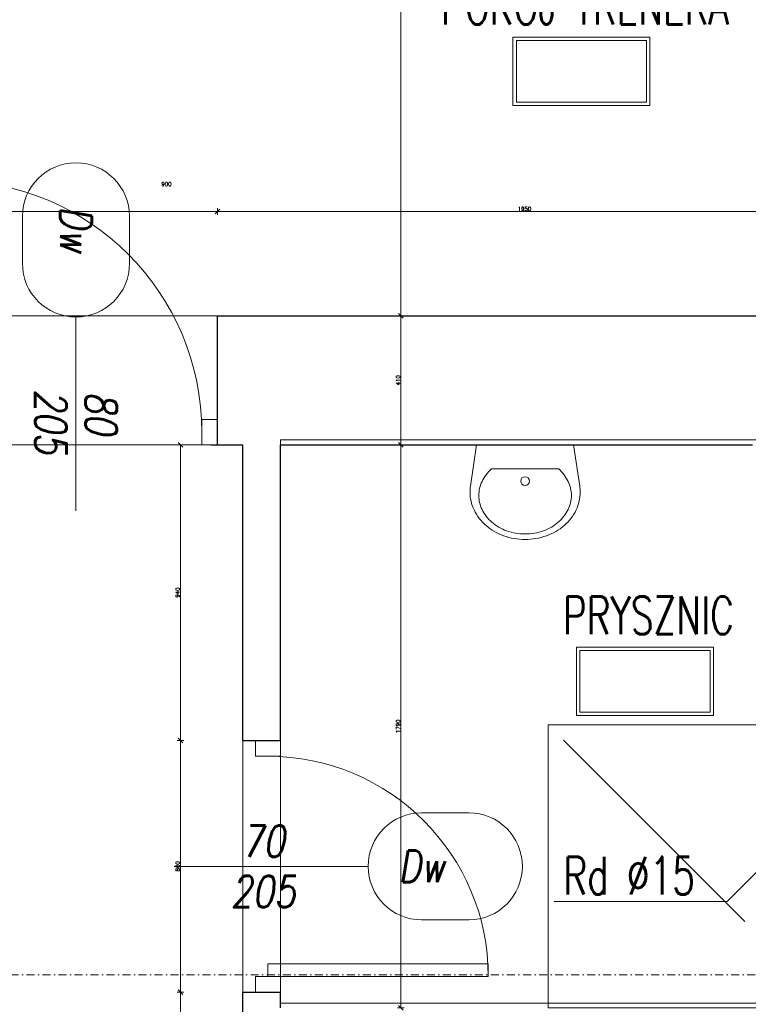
# Model space of a CAD drawing. Header units: millimetres. Extents: x -1893473 to 1546619, y -568027 to 942944.
# Tile 161 of 256: x 163948 to 166263, y -498713 to -495583. Entities that reach past the tile are written whole.
import ezdxf
from ezdxf.enums import TextEntityAlignment as Align

# ---------------------------------------------------------------- set-up
doc = ezdxf.new("R2010")
doc.units = ezdxf.units.MM
doc.header["$LTSCALE"] = 0.2
doc.linetypes.add('DASHDOT', pattern=[25.4, 12.7, -6.35, 0, -6.35])
doc.layers.get('0').update_dxf_attribs({"lineweight": 0})
for name, color, linetype, lineweight in [('!! 0_ Istn-sciany', 7, 'Continuous', 30), ('!! 0_ Opis', 3, 'Continuous', 13), ('!! 0_Istn-armatura', 6, 'Continuous', 9), ('!! 0_Istn-drzwi', 1, 'Continuous', 13), ('!! 0_Opis_pom', 9, 'Continuous', 13), ('!! 0_Osie', 1, 'DASHDOT', 13), ('!! 1_OPIS POM NOWE', 140, 'Continuous', 5), ('!! 2_drzwi opis', 151, 'Continuous', 9), ('!! wymiary osi', 250, 'Continuous', 9), ('P-Opis nadproża', 150, 'Continuous', 9), ('P-Osie', 1, 'DASHDOT', 18)]:
    doc.layers.add(name, color=color, linetype=linetype, lineweight=lineweight)
doc.layers.add('Powierzchnia', color=140, linetype='Continuous', lineweight=5, plot=False)
doc.styles.add('50', font='ROMANS.shx', dxfattribs={"width": 0.8, "height": 10})
doc.styles.add('ARCHETYP', font='romans.shx', dxfattribs={"height": 15})
doc.styles.add('ARIAL', font='tahoma.ttf')
doc.styles.add('TXT', font='simplex.shx')
doc.dimstyles.new('DIM50', dxfattribs={"dimscale": 5, "dimtxt": 2.5, "dimasz": 1.5, "dimexe": 0, "dimexo": 0, "dimgap": 0.5, "dimtad": 1, "dimdec": 4, "dimrnd": 0.5, "dimdsep": 46, "dimtxsty": 'TXT', "dimblk1": 'TICK1', "dimblk2": 'TICK1', "dimsah": 1, "dimcen": 0, "dimse1": 1, "dimse2": 1, "dimclrd": 1, "dimclre": 7, "dimclrt": 9, "dimadec": 0, "dimazin": 0, "dimtfac": 1, "dimtdec": 4, "dimtmove": 2, "dimatfit": 3, "dimldrblk": 'TICK1', "dimfxl": 1, "dimtolj": 1, "dimarcsym": 0})

# ---------------------------------------------------------------- blocks, each defined once
blk = doc.blocks.new('A$C578D6593')
for p, q in [((-26.36, 0), (-29.16, 18.76)), ((17.64, 0), (20.43, 18.76)), ((-19.63, 11), (10.9, 11)), ((-26.36, 0), (17.64, 0))]:
    blk.add_line(p, q)
blk.add_circle((-4.36, 16.5), 2)
for centre, radius, start, end in [((-5.67, 17.67), 25.11, 109.6071, 130.6955), ((-4.36, 14), 29, 90, 109.6071), ((-4.36, 15.5), 25, 90, 109.6071), ((-4.36, 14), 29, 70.3929, 90), ((-4.36, 15.5), 25, 70.3929, 90), ((-3.06, 17.67), 25.11, 49.3045, 70.3929), ((-7.68, 20), 22.03, 130.6955, 154.2825), ((-5.67, 19.17), 21.11, 109.6071, 130.6955), ((-3.06, 19.17), 21.11, 49.3045, 70.3929), ((-1.05, 20), 22.03, 25.7175, 49.3045), ((-7.68, 21.5), 18.03, 130.6955, 154.2825), ((-1.05, 21.5), 18.03, 25.7175, 49.3045), ((-10.79, 21.5), 18.58, 154.2825, 180), ((-10.79, 23), 14.58, 154.2825, 180), ((2.06, 23), 14.58, 0, 25.7175), ((2.06, 21.5), 18.58, 0, 25.7175), ((-10.79, 23), 14.58, 180, 205.7175), ((2.06, 23), 14.58, 334.2825, 0), ((-10.79, 21.5), 18.58, 180, 188.4794), ((2.06, 21.5), 18.58, 351.5206, 0), ((-7.68, 24.5), 18.03, 205.7175, 228.4823), ((-1.05, 24.5), 18.03, 311.5177, 334.2825)]:
    blk.add_arc(centre, radius, start, end)
blk = doc.blocks.new('BLOK OSI')
at = {"layer": 'P-Osie'}
blk.add_lwpolyline([(48625.51, -198090.09), (53810.61, -198090.09)], dxfattribs=at)
blk = doc.blocks.new('1_ok-opis')
blk.add_line((0, 111.61), (0, 50))
for points in [[(-17, 128.61), (-17, 143.61)], [(17, 128.61), (17, 143.61)]]:
    blk.add_lwpolyline(points)
for centre, start, end in [((0, 143.61), 0, 180), ((0, 128.61), 180, 0)]:
    blk.add_arc(centre, 17, start, end)
at = {"style": 'ARCHETYP'}
for tag, height, rotation, p in [('NR', 12, 90, (0, 136.9)), ('NR', 12, 270, (0, 136.9)), ('SZEROKOŚĆ', 10, 270, (8, 78.29)), ('SZEROKOŚĆ', 10, 90, (-8, 78.29)), ('WYSOKOŚĆ', 10, 270, (-8, 78.29)), ('WYSOKOŚĆ', 10, 90, (8, 78.29))]:
    blk.add_attdef(tag, text='', height=height, rotation=rotation, dxfattribs=at).set_placement(p, align=Align.MIDDLE)
blk = doc.blocks.new('TICK1')
at = {"color": 2}
blk.add_line((-1, -1), (1, 1), dxfattribs=at)
at = {"color": 0}
for p, q in [((0, 0), (-1, 0)), ((0, -1.4), (0, 1.4))]:
    blk.add_line(p, q, dxfattribs=at)
blk = doc.blocks.new('*D1434')
at = {"layer": '!! wymiary osi', "color": 1, "lineweight": -2, "transparency": 16777216}
blk.add_line((293391.8, -499371.2), (293391.8, -502416.2), dxfattribs=at)
at = {"layer": 'DEFPOINTS', "color": 0, "transparency": 16777216}
for p in [(294759.7, -499363.7), (293391.8, -502423.7), (294759.7, -502423.7)]:
    blk.add_point(p, dxfattribs=at)
at = {"layer": '!! wymiary osi', "color": 1, "lineweight": -2, "transparency": 16777216, "xscale": 7.5, "yscale": 7.5, "zscale": 7.5}
for p, rotation in [((293391.8, -499363.7), 90), ((293391.8, -502423.7), 270)]:
    blk.add_blockref('TICK1', p, dxfattribs=dict(at, rotation=rotation))
at = {"layer": '!! wymiary osi', "color": 9, "transparency": 16777216, "insert": (293383, -500893.7), "char_height": 12.5, "attachment_point": 5, "rotation": 90, "style": 'TXT'}
blk.add_mtext('\\A1;3060', dxfattribs=at)
blk = doc.blocks.new('*D1435')
at = {"layer": '!! wymiary osi', "color": 1, "lineweight": -2, "transparency": 16777216}
blk.add_line((293391.8, -502431.2), (293391.8, -502826.2), dxfattribs=at)
at = {"layer": 'DEFPOINTS', "color": 0, "transparency": 16777216}
for p in [(294759.7, -502423.7), (293391.8, -502833.7), (294509.7, -502833.7)]:
    blk.add_point(p, dxfattribs=at)
at = {"layer": '!! wymiary osi', "color": 1, "lineweight": -2, "transparency": 16777216, "xscale": 7.5, "yscale": 7.5, "zscale": 7.5}
for p, rotation in [((293391.8, -502423.7), 90), ((293391.8, -502833.7), 270)]:
    blk.add_blockref('TICK1', p, dxfattribs=dict(at, rotation=rotation))
at = {"layer": '!! wymiary osi', "color": 9, "transparency": 16777216, "insert": (293383, -502628.7), "char_height": 12.5, "attachment_point": 5, "rotation": 90, "style": 'TXT'}
blk.add_mtext('\\A1;410', dxfattribs=at)
blk = doc.blocks.new('*D1436')
at = {"layer": '!! wymiary osi', "color": 1, "lineweight": -2, "transparency": 16777216}
blk.add_line((293391.8, -502841.2), (293391.8, -504616.2), dxfattribs=at)
at = {"layer": 'DEFPOINTS', "color": 0, "transparency": 16777216}
for p in [(294509.7, -502833.7), (293391.8, -504623.7), (294759.7, -504623.7)]:
    blk.add_point(p, dxfattribs=at)
at = {"layer": '!! wymiary osi', "color": 1, "lineweight": -2, "transparency": 16777216, "xscale": 7.5, "yscale": 7.5, "zscale": 7.5}
for p, rotation in [((293391.8, -502833.7), 90), ((293391.8, -504623.7), 270)]:
    blk.add_blockref('TICK1', p, dxfattribs=dict(at, rotation=rotation))
at = {"layer": '!! wymiary osi', "color": 9, "transparency": 16777216, "insert": (293383, -503728.7), "char_height": 12.5, "attachment_point": 5, "rotation": 90, "style": 'TXT'}
blk.add_mtext('\\A1;1790', dxfattribs=at)
blk = doc.blocks.new('*D1440')
at = {"layer": '!! wymiary osi', "color": 1, "lineweight": -2, "transparency": 16777216}
blk.add_line((294752.2, -502092.7), (292817.2, -502092.7), dxfattribs=at)
at = {"layer": 'DEFPOINTS', "color": 0, "transparency": 16777216}
for p in [(292809.7, -502092.7), (292809.7, -502423.7), (294759.7, -502408.7)]:
    blk.add_point(p, dxfattribs=at)
at = {"layer": '!! wymiary osi', "color": 1, "lineweight": -2, "transparency": 16777216, "xscale": 7.5, "yscale": 7.5, "zscale": 7.5, "rotation": 180}
blk.add_blockref('TICK1', (292809.7, -502092.7), dxfattribs=at)
at = {"layer": '!! wymiary osi', "color": 1, "lineweight": -2, "transparency": 16777216, "xscale": 7.5, "yscale": 7.5, "zscale": 7.5}
blk.add_blockref('TICK1', (294759.7, -502092.7), dxfattribs=at)
at = {"layer": '!! wymiary osi', "color": 9, "transparency": 16777216, "insert": (293784.7, -502083.9), "char_height": 12.5, "attachment_point": 5, "style": 'TXT'}
blk.add_mtext('\\A1;1950', dxfattribs=at)
blk = doc.blocks.new('*D1441')
at = {"layer": '!! wymiary osi', "color": 1, "lineweight": -2, "transparency": 16777216}
blk.add_line((292802.2, -502092.7), (291917.2, -502092.7), dxfattribs=at)
at = {"layer": 'DEFPOINTS', "color": 0, "transparency": 16777216}
for p in [(291909.7, -502092.7), (291909.7, -502423.7), (292809.7, -502423.7)]:
    blk.add_point(p, dxfattribs=at)
at = {"layer": '!! wymiary osi', "color": 1, "lineweight": -2, "transparency": 16777216, "xscale": 7.5, "yscale": 7.5, "zscale": 7.5, "rotation": 180}
blk.add_blockref('TICK1', (291909.7, -502092.7), dxfattribs=at)
at = {"layer": '!! wymiary osi', "color": 1, "lineweight": -2, "transparency": 16777216, "xscale": 7.5, "yscale": 7.5, "zscale": 7.5}
blk.add_blockref('TICK1', (292809.7, -502092.7), dxfattribs=at)
at = {"layer": '!! wymiary osi', "color": 9, "transparency": 16777216, "insert": (292647.2, -502005.2), "char_height": 12.5, "attachment_point": 5, "style": 'TXT'}
blk.add_mtext('\\A1;900', dxfattribs=at)
blk = doc.blocks.new('*D1442')
at = {"layer": '!! wymiary osi', "color": 1, "lineweight": -2, "transparency": 16777216}
blk.add_line((292691.5, -502841.2), (292691.5, -503766.2), dxfattribs=at)
at = {"layer": 'DEFPOINTS', "color": 0, "transparency": 16777216}
for p in [(292889.7, -502833.7), (292691.5, -503773.7), (292889.7, -503773.7)]:
    blk.add_point(p, dxfattribs=at)
at = {"layer": '!! wymiary osi', "color": 1, "lineweight": -2, "transparency": 16777216, "xscale": 7.5, "yscale": 7.5, "zscale": 7.5}
for p, rotation in [((292691.5, -502833.7), 90), ((292691.5, -503773.7), 270)]:
    blk.add_blockref('TICK1', p, dxfattribs=dict(at, rotation=rotation))
at = {"layer": '!! wymiary osi', "color": 9, "transparency": 16777216, "insert": (292682.8, -503303.7), "char_height": 12.5, "attachment_point": 5, "rotation": 90, "style": 'TXT'}
blk.add_mtext('\\A1;940', dxfattribs=at)
blk = doc.blocks.new('*D1443')
at = {"layer": '!! wymiary osi', "color": 1, "lineweight": -2, "transparency": 16777216}
blk.add_line((292691.5, -503781.2), (292691.5, -504566.2), dxfattribs=at)
at = {"layer": 'DEFPOINTS', "color": 0, "transparency": 16777216}
for p in [(292889.7, -503773.7), (292691.5, -504573.7), (292889.7, -504573.7)]:
    blk.add_point(p, dxfattribs=at)
at = {"layer": '!! wymiary osi', "color": 1, "lineweight": -2, "transparency": 16777216, "xscale": 7.5, "yscale": 7.5, "zscale": 7.5}
for p, rotation in [((292691.5, -503773.7), 90), ((292691.5, -504573.7), 270)]:
    blk.add_blockref('TICK1', p, dxfattribs=dict(at, rotation=rotation))
at = {"layer": '!! wymiary osi', "color": 9, "transparency": 16777216, "insert": (292682.8, -504173.7), "char_height": 12.5, "attachment_point": 5, "rotation": 90, "style": 'TXT'}
blk.add_mtext('\\A1;800', dxfattribs=at)
blk = doc.blocks.new('*D1444')
at = {"layer": '!! wymiary osi', "color": 1, "lineweight": -2, "transparency": 16777216}
blk.add_line((292691.5, -504581.2), (292691.5, -504736.2), dxfattribs=at)
at = {"layer": 'DEFPOINTS', "color": 0, "transparency": 16777216}
for p in [(292889.7, -504573.7), (292691.5, -504743.7), (292889.7, -504743.7)]:
    blk.add_point(p, dxfattribs=at)
at = {"layer": '!! wymiary osi', "color": 1, "lineweight": -2, "transparency": 16777216, "xscale": 7.5, "yscale": 7.5, "zscale": 7.5}
for p, rotation in [((292691.5, -504573.7), 90), ((292691.5, -504743.7), 270)]:
    blk.add_blockref('TICK1', p, dxfattribs=dict(at, rotation=rotation))
at = {"layer": '!! wymiary osi', "color": 9, "transparency": 16777216, "insert": (292682.8, -504658.7), "char_height": 12.5, "attachment_point": 5, "rotation": 90, "style": 'TXT'}
blk.add_mtext('\\A1;170', dxfattribs=at)
blk = doc.blocks.new('A$C2EB40A8D')
at = {"layer": '!! 0_ Istn-sciany'}
for p, q in [((908.87011, -2532.48603), (908.87011, -2122.48603)), ((908.87011, -2122.48603), (2858.87011, -2122.48603)), ((888.87011, -2532.48603), (988.87011, -2532.48603)), ((988.87011, -3472.48603), (988.87011, -2532.48603)), ((1108.87011, -3472.48603), (1108.87011, -2532.48603)), ((1108.87011, -2532.48603), (2608.87011, -2532.48603))]:
    blk.add_line(p, q, dxfattribs=at)
for points in [[(988.87011, -3472.48603), (1108.87011, -3472.48603)], [(988.87011, -4272.48603), (1108.87011, -4272.48603)], [(988.87011, -4442.48603), (988.87011, -4272.48603)], [(1108.87011, -4322.48603), (1108.87011, -4272.48603)]]:
    blk.add_lwpolyline(points, dxfattribs=at)
at = {"layer": '!! 0_ Opis'}
for points in [[(2527.49812, -3983.85802), (2753.87011, -3757.48603)], [(2527.49812, -3983.85802), (1978.64477, -3983.85802)]]:
    blk.add_lwpolyline(points, dxfattribs=at)
at = {"layer": '!! 0_Istn-armatura'}
blk.add_lwpolyline([(2858.87011, -3422.48603), (1958.87011, -3422.48603), (1958.87011, -4322.48603), (2858.87011, -4322.48603)], close=True, dxfattribs=at)
blk.add_lwpolyline([(2007.5362, -3471.15212), (2584.30878, -4047.9247)], dxfattribs=at)
at = {"layer": '!! 0_Istn-drzwi'}
for points in [[(458.87011, -2742.48603), (458.87011, -2242.48603)], [(818.87011, -3872.48603), (1318.87011, -3872.48603)]]:
    blk.add_lwpolyline(points, dxfattribs=at)
for points in [[(858.87011, -2532.48603), (908.87011, -2532.48603), (908.87011, -2452.48603), (858.87011, -2452.48603)], [(1028.87011, -3522.48603), (1028.87011, -3472.48603), (1108.87011, -3472.48603), (1108.87011, -3522.48603)], [(1768.87011, -4182.48603), (1068.87011, -4182.48603), (1068.87011, -4222.48603), (1768.87011, -4222.48603)], [(1028.87011, -4222.48603), (1028.87011, -4272.48603), (1108.87011, -4272.48603), (1108.87011, -4222.48603)]]:
    blk.add_lwpolyline(points, close=True, dxfattribs=at)
for centre, radius, start, end in [((58.87011, -2492.48603), 800, 0.00000004, 90.00000004), ((1068.87011, -4222.48603), 700, 359.99999996, 89.99999996)]:
    blk.add_arc(centre, radius, start, end, dxfattribs=at)
at = {"layer": '!! 0_Opis_pom', "ltscale": 0.7}
for points in [[(1847.27671, -1454.49113), (2282.47671, -1454.49113), (2282.47671, -1236.89113), (1847.27671, -1236.89113)], [(1858.15671, -1443.61113), (2271.59671, -1443.61113), (2271.59671, -1247.77113), (1858.15671, -1247.77113)], [(2049.13061, -3392.95369), (2484.33061, -3392.95369), (2484.33061, -3175.35369), (2049.13061, -3175.35369)], [(2060.01061, -3382.07369), (2473.45061, -3382.07369), (2473.45061, -3186.23369), (2060.01061, -3186.23369)]]:
    blk.add_lwpolyline(points, close=True, dxfattribs=at)
at = {"layer": 'Powierzchnia'}
for points in [[(2858.87011, -2122.48603), (8.87011, -2122.48603), (8.87011, 937.51397), (2858.87011, 937.51397)], [(68.87011, -6462.48603), (2858.87011, -6447.08775), (2853.87011, -4442.48603), (988.87011, -4442.48603), (988.87011, -2532.48603), (166.75019, -2532.48603), (166.75019, -3462.48603), (68.87011, -3462.48603)], [(2858.87011, -4307.08775), (1108.87011, -4307.08775), (1108.87011, -2517.08775), (2858.87011, -2517.08775)]]:
    blk.add_lwpolyline(points, close=True, dxfattribs=at)
at = {"layer": '!! 0_Istn-armatura', "xscale": 7, "yscale": 7, "zscale": 7, "rotation": 180}
blk.add_blockref('A$C578D6593', (1855.37257, -2532.48603), dxfattribs=at)
at = {"layer": '!! 0_Osie', "xscale": 10, "yscale": 10, "zscale": 10}
blk.add_blockref('BLOK OSI', (-516748.24414, 1976683.397), dxfattribs=at)
at = {"layer": '!! 2_drzwi opis'}
ref = blk.add_blockref('1_ok-opis', (458.86983, -3242.48603), dxfattribs=dict(at, xscale=10, yscale=10, zscale=10, rotation=3.617421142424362e-06))
ref.add_attrib('WYSOKOŚĆ', '80 ', dxfattribs={"layer": '0', "height": 100, "rotation": 270.00000362, "style": '50', "oblique": 10, "width": 0.8}).set_placement((538.86978, -2459.5775), align=Align.MIDDLE)
ref.add_attrib('SZEROKOŚĆ', '205', dxfattribs={"layer": '0', "height": 100, "rotation": 270.00000362, "style": '50', "oblique": 10, "width": 0.8}).set_placement((378.86978, -2459.57751), align=Align.MIDDLE)
ref.add_attrib('NR', 'Dw', dxfattribs={"layer": '0', "height": 100, "rotation": 270.00000362, "style": '50', "oblique": 10, "width": 0.8}).set_placement((458.86975, -1847.71661), align=Align.MIDDLE)
ref = blk.add_blockref('1_ok-opis', (271.08594, -3872.48568), dxfattribs=dict(at, xscale=10, yscale=10, zscale=10, rotation=270.000003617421))
ref.add_attrib('WYSOKOŚĆ', '205', dxfattribs={"layer": '0', "height": 100, "rotation": 180.00000362, "style": '50', "oblique": 10, "text_generation_flag": 6, "width": 0.8}).set_placement((1053.99447, -3952.48563), align=Align.MIDDLE)
ref.add_attrib('SZEROKOŚĆ', '70', dxfattribs={"layer": '0', "height": 100, "rotation": 180.00000362, "style": '50', "oblique": 10, "text_generation_flag": 6, "width": 0.8}).set_placement((1053.99446, -3792.48563), align=Align.MIDDLE)
ref.add_attrib('NR', 'Dw', dxfattribs={"layer": '0', "height": 100, "rotation": 180.00000362, "style": '50', "oblique": 10, "text_generation_flag": 6, "width": 0.8}).set_placement((1557.19838, -3872.4856), align=Align.MIDDLE)
at = {"layer": '!! 0_ Opis', "style": 'ARCHETYP', "width": 0.7}
blk.add_text('Rd %%C15', height=120, rotation=359.99999996, dxfattribs=at).set_placement((2007.78089, -3962.12411))
at = {"layer": '!! 0_Opis_pom', "ltscale": 0.7, "style": 'TXT', "width": 0.7}
for s, p in [('POKÓJ TRENERA', (2076.02803, -1196.428)), ('PRYSZNIC', (2277.88194, -3134.89057))]:
    blk.add_text(s, height=120, dxfattribs=at).set_placement(p, align=Align.CENTER)
at = {"layer": '!! 0_Opis_pom', "ltscale": 0.7, "style": 'ARIAL'}
for tag, p in [('B1,21', (-891.77727, 31796.97458)), ('A1,16', (-13651.31084, 31587.95236)), ('B1,19', (-5798.61305, 31587.22944)), ('B1/17', (-9701.43347, 31565.05244)), ('1,23', (10805.41388, 31565.05244)), ('1,22', (4526.58954, 31507.65132)), ('A1,1', (-16866.13618, 31459.3792)), ('B1,18', (-7791.62894, 31330.08444)), ('B1,20', (-2961.4347, 31167.05787)), ('A1,6', (-19287.17717, 30923.71998)), ('B1,1', (14135.63445, 30913.92963)), ('B1,3', (17346.74696, 30023.81022)), ('B1,4', (29817.71501, 29157.67457)), ('A1,5', (-23454.5385, 28820.77901)), ('A1,2', (-17502.57721, 28602.57524)), ('B1,2D', (2616.16402, 28559.52261)), ('A1,15', (-13651.31084, 28261.46046)), ('B1,4', (29883.58177, 28158.35876)), ('B1,2B', (18801.54781, 27650.12382)), ('B1,2A', (13086.7373, 27376.04393)), ('A1,3', (-16846.27912, 25980.40356)), ('B1,8', (9089.53994, 25356.27639)), ('B1,6', (31915.87888, 23754.79829)), ('A1,4', (-24010.17576, 23559.17399)), ('B1,14', (-11621.32288, 23261.44183)), ('B1,13', (-3080.55208, 22924.09997)), ('B1,5', (29245.49088, 22896.69268)), ('B1,10', (3982.60923, 22874.21277)), ('B1,9', (5634.43488, 22623.92098)), ('B1,2C', (13327.26639, 22378.5328)), ('B1,7', (16398.41175, 22348.28836)), ('B1,11', (5553.20442, 20939.83877)), ('B1,12', (3693.27174, 20628.72148)), ('C1,3', (5969.08376, 16336.01084)), ('C1,2', (11955.93711, 11671.55655)), ('C1,1', (15659.17205, 11415.94196)), ('C1,4', (5140.00888, 9205.5831)), ('C1,5', (5680.4486, 6154.54995)), ('C1,10', (16327.05085, 6080.66085)), ('C1,9', (16526.57171, 3173.45283)), ('C1,6', (6367.37903, 2771.84181)), ('D0,18', (-1981.87701, -110.73158)), ('D0,7', (-13531.42299, -1159.67649)), ('C1,7', (7275.77161, -1303.00991)), ('D0,17', (2064.87671, -1345.69113)), ('D0,3', (-9324.21674, -1442.63631)), ('D0,6', (-17529.61851, -1957.37463)), ('D0,10', (-21369.4432, -2140.60378)), ('D,09', (-12990.08379, -2746.32902)), ('D0,2', (-5516.19514, -3101.87722)), ('D0,16', (2266.73061, -3284.15369)), ('D0,8', (-14357.79539, -3567.69719)), ('D0,5', (-10461.54478, -3629.26575)), ('D0,4', (-8396.53404, -4353.7937)), ('D0,15', (1974.41895, -5205.84774)), ('D0,1', (-5633.49598, -5662.48534)), ('D0,11', (-23334.09291, -6045.78706)), ('D0,12', (-22436.85763, -9302.9678)), ('D0,13', (-22436.85763, -11581.16526)), ('D0,14', (-13645.94445, -11884.57769))]:
    blk.add_attdef(tag, text='', height=119.68, dxfattribs=at).set_placement(p, align=Align.MIDDLE_CENTER)
at = {"layer": '!! 1_OPIS POM NOWE', "style": 'ARIAL'}
for tag, p in [('C1.7A', (7769.3756, 685.765)), ('C1.7C', (7655.80151, -2045.04756)), ('C1.8B', (10935.93068, -2107.41983)), ('C1.8A', (13897.39715, -2120.69016)), ('C1.7B', (8274.43201, -3270.18959)), ('E1.2', (16701.02923, -5331.07351)), ('E1.5E', (21974.23379, -5463.99012)), ('E1.5D', (24989.27391, -5785.36474)), ('E1.1', (8357.81567, -5851.01076)), ('E1.5C', (25222.53959, -6394.64172)), ('E1.5B', (27694.70831, -7009.86571)), ('E1.6', (5279.46063, -8141.28746)), ('E1.5A', (25547.9555, -8495.18994)), ('E1.5G', (23977.19473, -9792.46695)), ('E1.5F', (22414.7084, -9822.66389)), ('E1,4', (13935.69867, -10458.20073)), ('E1.5L', (28030.8296, -11267.7725)), ('E1.3', (5639.18862, -11994.01941)), ('E1.5H', (23988.49716, -12231.38049)), ('E1.5K', (27714.73934, -12977.98364)), ('E1.5I', (22290.68736, -13989.9049)), ('E1.5J', (27095.71534, -16088.17469))]:
    blk.add_attdef(tag, text='', height=119.68, dxfattribs=at).set_placement(p, align=Align.MIDDLE_CENTER)
at = {"layer": '!! wymiary osi'}
for base, p1, p2, picture, middle in [((1490.98232, -2122.48603), (2858.87011, 937.51397), (2858.87011, -2122.48603), '*D1434', (1482.23232, -592.48603)), ((1490.98232, -2532.48603), (2858.87011, -2122.48603), (2608.87011, -2532.48603), '*D1435', (1482.23232, -2327.48603)), ((790.73418, -3472.48603), (988.87011, -2532.48603), (988.87011, -3472.48603), '*D1442', (781.98418, -3002.48603)), ((1490.98232, -4322.48603), (2608.87011, -2532.48603), (2858.87011, -4322.48603), '*D1436', (1482.23232, -3427.48603)), ((790.73418, -4272.48603), (988.87011, -3472.48603), (988.87011, -4272.48603), '*D1443', (781.98418, -3872.48603)), ((790.73418, -4442.48603), (988.87011, -4272.48603), (988.87011, -4442.48603), '*D1444', (781.98418, -4357.48603))]:
    dim = blk.add_linear_dim(base=base, p1=p1, p2=p2, angle=90, dimstyle='DIM50', dxfattribs=at)
    dim.commit()
    dim.dimension.update_dxf_attribs({"geometry": picture, "text_midpoint": middle, "insert": (-291900.79406, 500301.26018)})
dim = blk.add_linear_dim(base=(8.87011, -1791.4204), p1=(908.87011, -2122.48603), p2=(8.87011, -2122.48603), dimstyle='DIM50', dxfattribs=at)
dim.commit()
dim.dimension.update_dxf_attribs({"geometry": '*D1441', "text_midpoint": (746.42619, -1703.9204), "dimtype": 128, "insert": (-291900.79406, 500301.26018)})
dim = blk.add_linear_dim(base=(908.87011, -1791.4204), p1=(2858.87011, -2107.48603), p2=(908.87011, -2122.48603), dimstyle='DIM50', dxfattribs=at)
dim.commit()
dim.dimension.update_dxf_attribs({"geometry": '*D1440', "text_midpoint": (1883.87011, -1782.6704), "insert": (-291900.79406, 500301.26018)})

msp = doc.modelspace()

# ---------------------------------------------------------------- block references
at = {"layer": 'P-Opis nadproża', "color": 4}
msp.add_blockref('A$C2EB40A8D', (163667.94092, -494401.63474), dxfattribs=at)

doc.saveas('drawing.dxf')
